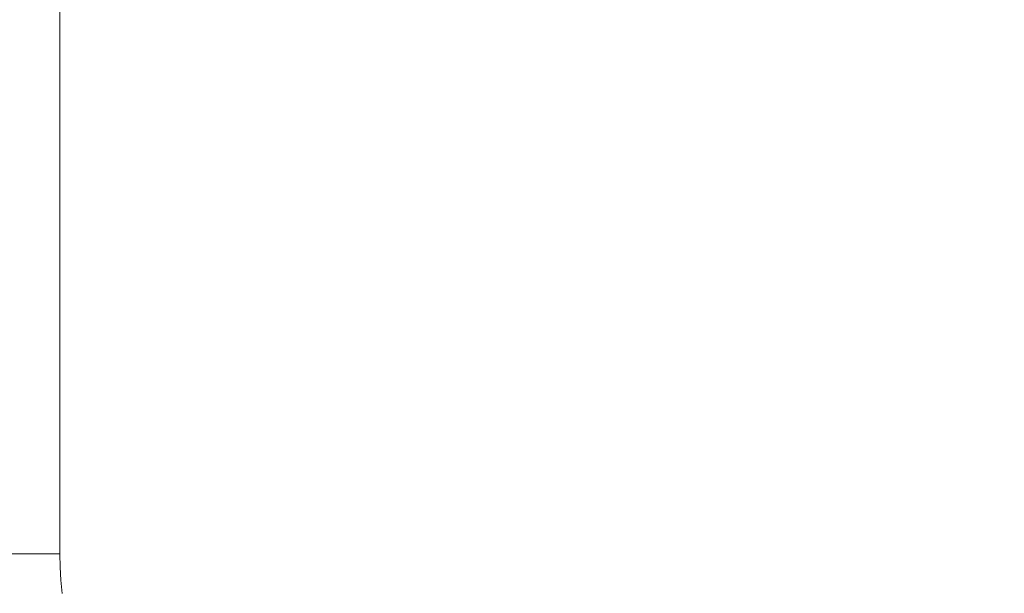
# Model space of a CAD drawing. Header units: centimetres. Extents: x -44.1 to 45.2, y 4.2 to 6.
# Tile 176 of 256: x -13.942 to -13.758, y 4.693 to 4.8. Entities that reach past the tile are written whole.
import ezdxf

# ---------------------------------------------------------------- set-up
doc = ezdxf.new("R2010")
doc.units = ezdxf.units.CM
doc.header["$LTSCALE"] = 2.54
doc.layers.add('Lucido design-1', color=7, linetype='Continuous')

# ---------------------------------------------------------------- blocks, each defined once
blk = doc.blocks.new('Gruppo-4-1')
at = {"color": 7, "linetype": 'Continuous', "lineweight": 9}
blk.add_3dface([(-43.92471, 5.90009, -2312.32217), (-43.92471, 4.30009, -2312.32217), (45.04021, 4.30009, -2312.32217), (45.04021, 5.90009, -2312.32217)], dxfattribs=at)
for points, invisible_edges in [([(-13.94212, 4.70009, -2312.72232), (-13.9456, 4.70009, -2312.72238), (-13.9456, 5.90009, -2312.72238), (-13.93997, 5.90009, -2312.72227)], 10), ([(-13.93997, 5.90009, -2312.72227), (-13.93465, 5.90009, -2312.72217), (-13.93465, 4.70009, -2312.72217), (-13.94212, 4.70009, -2312.72232)], 8), ([(-13.93465, 5.90009, -2312.72217), (-13.77809, 4.6003, -2312.72217), (-13.78996, 4.60102, -2312.72217)], 9), ([(-13.93465, 5.90009, -2312.72217), (-13.76711, 4.60009, -2312.72217), (-13.77809, 4.6003, -2312.72217)], 9), ([(-13.93465, 5.90009, -2312.72217), (15.05011, 4.69775, -2312.72217), (15.04996, 4.69525, -2312.72217), (15.0497, 4.69275, -2312.72217)], 9), ([(-13.93465, 5.90009, -2312.72217), (15.04866, 4.68682, -2312.72217), (14.88261, 4.60009, -2312.72217), (-13.76711, 4.60009, -2312.72217)], 11), ([(15.0497, 4.69275, -2312.72217), (15.04934, 4.69024, -2312.72217), (-13.93465, 5.90009, -2312.72217)], 10), ([(15.04934, 4.69024, -2312.72217), (15.04887, 4.68773, -2312.72217), (-13.93465, 5.90009, -2312.72217)], 10), ([(-13.93465, 5.90009, -2312.72217), (15.05015, 4.70009, -2312.72217), (15.05011, 4.69775, -2312.72217)], 9), ([(-13.78996, 4.60102, -2312.72217), (-13.80161, 4.60223, -2312.72217), (-13.80834, 4.60322, -2312.72217), (-13.93465, 5.90009, -2312.72217)], 12), ([(-13.93465, 5.90009, -2312.72217), (15.05015, 5.90009, -2312.72217), (15.05015, 4.70009, -2312.72217)], 8), ([(15.04887, 4.68773, -2312.72217), (15.04866, 4.68682, -2312.72217), (-13.93465, 5.90009, -2312.72217)], 10), ([(-13.93465, 4.70009, -2312.72217), (-13.93465, 5.90009, -2312.72217), (-13.80834, 4.60322, -2312.72217)], 10), ([(-13.94057, 4.68622, -2312.72227), (-13.94809, 4.68562, -2312.72257), (-13.9456, 4.70009, -2312.72238)], 11), ([(-13.9456, 4.70009, -2312.72238), (-13.94212, 4.70009, -2312.72232), (-13.94057, 4.68622, -2312.72227)], 10), ([(-13.94212, 4.70009, -2312.72232), (-13.9346, 4.69761, -2312.72217), (-13.93445, 4.69515, -2312.72217)], 9), ([(-13.94212, 4.70009, -2312.72232), (-13.93465, 4.70009, -2312.72217), (-13.9346, 4.69761, -2312.72217)], 8), ([(-13.93445, 4.69515, -2312.72217), (-13.93419, 4.69267, -2312.72217), (-13.94057, 4.68622, -2312.72227), (-13.94212, 4.70009, -2312.72232)], 14), ([(-13.93445, 4.69515, -2312.72217), (-13.9346, 4.69761, -2312.72217), (-13.93465, 4.70009, -2312.72217), (-13.80834, 4.60322, -2312.72217)], 12), ([(-13.93419, 4.69267, -2312.72217), (-13.93445, 4.69515, -2312.72217), (-13.80834, 4.60322, -2312.72217)], 10)]:
    blk.add_3dface(points, dxfattribs=dict(at, invisible_edges=invisible_edges))
blk = doc.blocks.new('Gruppo-5-1')
at = {"color": 7}
blk.add_blockref('Gruppo-4-1', (0, 0), dxfattribs=at)

msp = doc.modelspace()

# ---------------------------------------------------------------- block references
at = {"layer": 'Lucido design-1', "color": 7}
msp.add_blockref('Gruppo-5-1', (0, 0), dxfattribs=at)

doc.saveas('drawing.dxf')
